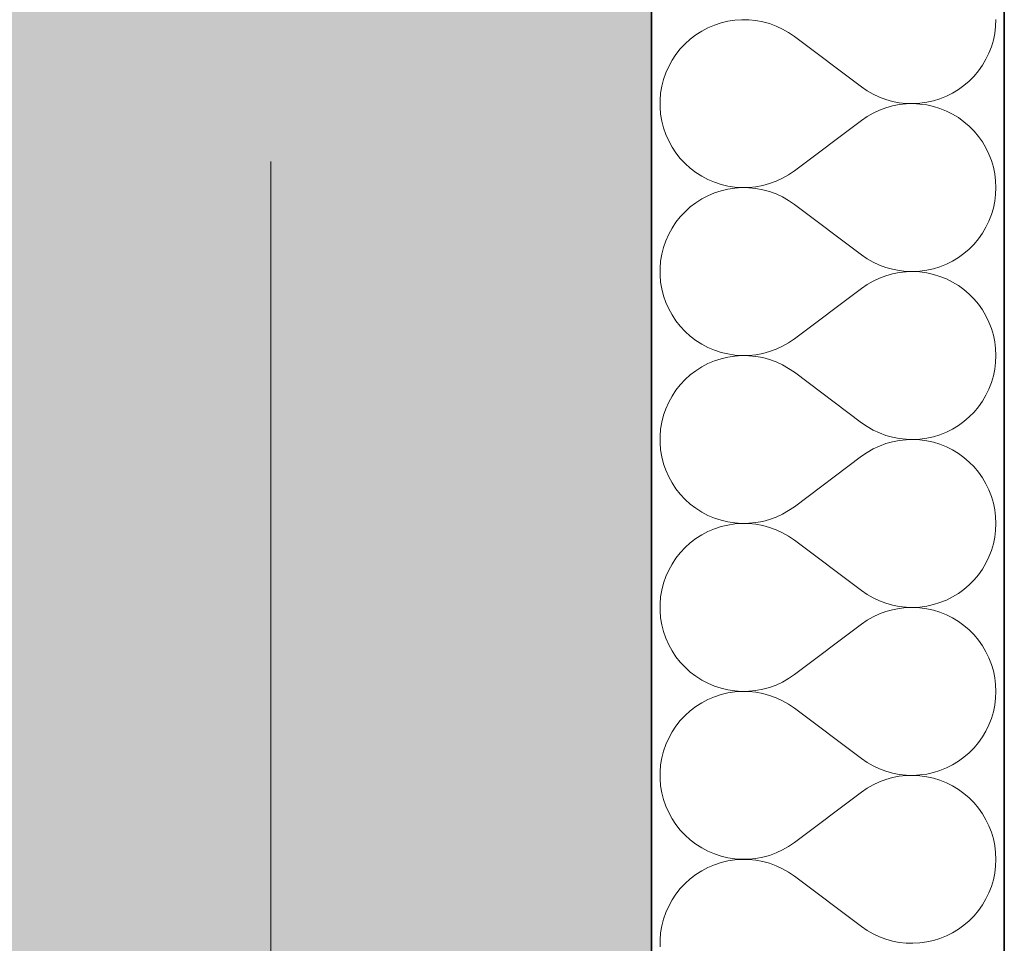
# Model space of a CAD drawing. Header units: millimetres. Extents: x 82175 to 237000, y 24756 to 471700.
# Tile 226 of 256: x 122425 to 122760, y 387730 to 388044. Entities that reach past the tile are written whole.
import ezdxf

# ---------------------------------------------------------------- set-up
doc = ezdxf.new("R2010")
doc.units = ezdxf.units.MM
doc.linetypes.add('Kropki i Kreski', pattern=[6.702778, 3.527778, -1.763889, 0, -1.411111])
for name, color, linetype in [('- A - ocieplenie', 8, 'Continuous'), ('Konstrukcja - Siatka mod', 8, 'Continuous'), ('Konstrukcja - Ściany zewnętrzne', 8, 'Continuous')]:
    doc.layers.add(name, color=color, linetype=linetype)

# ---------------------------------------------------------------- blocks, each defined once
blk = doc.blocks.new('*X32')
at = {"layer": '- A - ocieplenie', "linetype": 'Continuous', "lineweight": 13, "ltscale": 100}
for p, q in [((49820.75, 397575.01), (49818.48, 397574.26)), ((49823.07, 397575.56), (49820.75, 397575.01)), ((49825.43, 397575.92), (49823.07, 397575.56)), ((49827.81, 397576.08), (49825.43, 397575.92)), ((49830.2, 397576.04), (49827.81, 397576.08)), ((49832.57, 397575.8), (49830.2, 397576.04)), ((49834.92, 397575.36), (49832.57, 397575.8)), ((49837.22, 397574.73), (49834.92, 397575.36)), ((49839.46, 397573.91), (49837.22, 397574.73)), ((49914.14, 397573.75), (49914.24, 397576.09)), ((49814.17, 397572.22), (49812.16, 397570.94)), ((49816.28, 397573.33), (49814.17, 397572.22)), ((49818.48, 397574.26), (49816.28, 397573.33)), ((49841.63, 397572.91), (49839.46, 397573.91)), ((49843.7, 397571.72), (49841.63, 397572.91)), ((49845.67, 397570.37), (49843.7, 397571.72)), ((49913.38, 397569.13), (49913.86, 397571.42)), ((49913.86, 397571.42), (49914.14, 397573.75)), ((49810.26, 397569.49), (49808.49, 397567.89)), ((49812.16, 397570.94), (49810.26, 397569.49)), ((49845.67, 397570.37), (49868.52, 397553.23)), ((49912.72, 397566.88), (49913.38, 397569.13)), ((49806.86, 397566.15), (49805.38, 397564.27)), ((49808.49, 397567.89), (49806.86, 397566.15)), ((49910.85, 397562.59), (49911.87, 397564.7)), ((49911.87, 397564.7), (49912.72, 397566.88)), ((49804.06, 397562.28), (49802.92, 397560.19)), ((49805.38, 397564.27), (49804.06, 397562.28)), ((49909.66, 397560.57), (49910.85, 397562.59)), ((49801.95, 397558.01), (49801.17, 397555.75)), ((49802.92, 397560.19), (49801.95, 397558.01)), ((49906.8, 397556.86), (49908.31, 397558.66)), ((49908.31, 397558.66), (49909.66, 397560.57)), ((49801.17, 397555.75), (49800.57, 397553.44)), ((49903.38, 397553.67), (49905.16, 397555.2)), ((49905.16, 397555.2), (49906.8, 397556.86)), ((49800.57, 397553.44), (49800.18, 397551.09)), ((49868.52, 397553.23), (49870.45, 397551.9)), ((49870.45, 397551.9), (49872.49, 397550.74)), ((49899.48, 397551.08), (49901.48, 397552.29)), ((49901.48, 397552.29), (49903.38, 397553.67)), ((49800.18, 397551.09), (49799.98, 397548.71)), ((49799.98, 397548.71), (49799.98, 397546.32)), ((49872.49, 397550.74), (49874.61, 397549.74)), ((49874.61, 397549.74), (49876.8, 397548.93)), ((49876.8, 397548.93), (49879.06, 397548.29)), ((49879.06, 397548.29), (49881.36, 397547.84)), ((49888.37, 397547.64), (49890.69, 397547.96)), ((49890.69, 397547.96), (49892.97, 397548.47)), ((49892.97, 397548.47), (49895.21, 397549.16)), ((49895.21, 397549.16), (49897.39, 397550.03)), ((49897.39, 397550.03), (49899.48, 397551.08)), ((49799.98, 397546.32), (49800.18, 397543.94)), ((49874.61, 397545.29), (49872.49, 397544.29)), ((49876.8, 397546.11), (49874.61, 397545.29)), ((49879.06, 397546.74), (49876.8, 397546.11)), ((49881.36, 397547.19), (49879.06, 397546.74)), ((49881.36, 397547.84), (49883.69, 397547.59)), ((49883.69, 397547.45), (49881.36, 397547.19)), ((49883.69, 397547.59), (49886.03, 397547.52)), ((49886.03, 397547.51), (49883.69, 397547.45)), ((49886.03, 397547.52), (49888.37, 397547.64)), ((49888.37, 397547.39), (49886.03, 397547.51)), ((49890.69, 397547.07), (49888.37, 397547.39)), ((49892.97, 397546.57), (49890.69, 397547.07)), ((49895.21, 397545.87), (49892.97, 397546.57)), ((49897.39, 397545), (49895.21, 397545.87)), ((49899.48, 397543.95), (49897.39, 397545)), ((49800.18, 397543.94), (49800.57, 397541.59)), ((49800.57, 397541.59), (49801.17, 397539.28)), ((49845.67, 397524.66), (49868.52, 397541.8)), ((49870.45, 397543.13), (49868.52, 397541.8)), ((49872.49, 397544.29), (49870.45, 397543.13)), ((49901.48, 397542.74), (49899.48, 397543.95)), ((49903.38, 397541.36), (49901.48, 397542.74)), ((49905.16, 397539.84), (49903.38, 397541.36)), ((49801.17, 397539.28), (49801.95, 397537.02)), ((49906.8, 397538.17), (49905.16, 397539.84)), ((49908.31, 397536.37), (49906.8, 397538.17)), ((49801.95, 397537.02), (49802.92, 397534.84)), ((49802.92, 397534.84), (49804.06, 397532.75)), ((49909.66, 397534.46), (49908.31, 397536.37)), ((49804.06, 397532.75), (49805.38, 397530.76)), ((49910.85, 397532.44), (49909.66, 397534.46)), ((49911.87, 397530.34), (49910.85, 397532.44)), ((49805.38, 397530.76), (49806.86, 397528.89)), ((49806.86, 397528.89), (49808.49, 397527.14)), ((49912.72, 397528.15), (49911.87, 397530.34)), ((49913.38, 397525.9), (49912.72, 397528.15)), ((49808.49, 397527.14), (49810.26, 397525.54)), ((49810.26, 397525.54), (49812.16, 397524.1)), ((49843.7, 397523.31), (49845.67, 397524.66)), ((49913.86, 397523.61), (49913.38, 397525.9)), ((49812.16, 397524.1), (49814.17, 397522.81)), ((49814.17, 397522.81), (49816.28, 397521.7)), ((49816.28, 397521.7), (49818.48, 397520.77)), ((49837.22, 397520.3), (49839.46, 397521.12)), ((49839.46, 397521.12), (49841.63, 397522.13)), ((49841.63, 397522.13), (49843.7, 397523.31)), ((49914.14, 397521.29), (49913.86, 397523.61)), ((49914.24, 397518.94), (49914.14, 397521.29)), ((49818.48, 397520.77), (49820.75, 397520.02)), ((49820.75, 397517.87), (49818.48, 397517.12)), ((49820.75, 397520.02), (49823.07, 397519.47)), ((49823.07, 397518.42), (49820.75, 397517.87)), ((49823.07, 397519.47), (49825.43, 397519.11)), ((49825.43, 397518.78), (49823.07, 397518.42)), ((49825.43, 397519.11), (49827.81, 397518.95)), ((49827.81, 397518.94), (49825.43, 397518.78)), ((49827.81, 397518.95), (49830.2, 397518.99)), ((49830.2, 397518.9), (49827.81, 397518.94)), ((49830.2, 397518.99), (49832.57, 397519.23)), ((49832.57, 397518.66), (49830.2, 397518.9)), ((49832.57, 397519.23), (49834.92, 397519.67)), ((49834.92, 397518.22), (49832.57, 397518.66)), ((49834.92, 397519.67), (49837.22, 397520.3)), ((49837.22, 397517.59), (49834.92, 397518.22)), ((49914.14, 397516.6), (49914.24, 397518.94)), ((49814.17, 397515.08), (49812.16, 397513.79)), ((49816.28, 397516.19), (49814.17, 397515.08)), ((49818.48, 397517.12), (49816.28, 397516.19)), ((49839.46, 397516.77), (49837.22, 397517.59)), ((49841.63, 397515.76), (49839.46, 397516.77)), ((49843.7, 397514.58), (49841.63, 397515.76)), ((49845.67, 397513.23), (49843.7, 397514.58)), ((49913.86, 397514.28), (49914.14, 397516.6)), ((49810.26, 397512.35), (49808.49, 397510.75)), ((49812.16, 397513.79), (49810.26, 397512.35)), ((49845.67, 397513.23), (49868.52, 397496.09)), ((49912.72, 397509.74), (49913.38, 397511.99)), ((49913.38, 397511.99), (49913.86, 397514.28)), ((49806.86, 397509), (49805.38, 397507.13)), ((49808.49, 397510.75), (49806.86, 397509)), ((49911.87, 397507.55), (49912.72, 397509.74)), ((49804.06, 397505.14), (49802.92, 397503.05)), ((49805.38, 397507.13), (49804.06, 397505.14)), ((49909.66, 397503.43), (49910.85, 397505.45)), ((49910.85, 397505.45), (49911.87, 397507.55)), ((49802.92, 397503.05), (49801.95, 397500.87)), ((49906.8, 397499.72), (49908.31, 397501.52)), ((49908.31, 397501.52), (49909.66, 397503.43)), ((49801.17, 397498.61), (49800.57, 397496.3)), ((49801.95, 397500.87), (49801.17, 397498.61)), ((49903.38, 397496.53), (49905.16, 397498.05)), ((49905.16, 397498.05), (49906.8, 397499.72)), ((49800.57, 397496.3), (49800.18, 397493.95)), ((49868.52, 397496.09), (49870.45, 397494.76)), ((49870.45, 397494.76), (49872.49, 397493.6)), ((49899.48, 397493.94), (49901.48, 397495.15)), ((49901.48, 397495.15), (49903.38, 397496.53)), ((49800.18, 397493.95), (49799.98, 397491.57)), ((49799.98, 397491.57), (49799.98, 397489.18)), ((49872.49, 397493.6), (49874.61, 397492.6)), ((49874.61, 397492.6), (49876.8, 397491.78)), ((49876.8, 397491.78), (49879.06, 397491.15)), ((49879.06, 397491.15), (49881.36, 397490.7)), ((49890.69, 397490.82), (49892.97, 397491.32)), ((49892.97, 397491.32), (49895.21, 397492.02)), ((49895.21, 397492.02), (49897.39, 397492.89)), ((49897.39, 397492.89), (49899.48, 397493.94)), ((49799.98, 397489.18), (49800.18, 397486.8)), ((49874.61, 397488.15), (49872.49, 397487.15)), ((49876.8, 397488.96), (49874.61, 397488.15)), ((49879.06, 397489.6), (49876.8, 397488.96)), ((49881.36, 397490.05), (49879.06, 397489.6)), ((49881.36, 397490.7), (49883.69, 397490.44)), ((49883.69, 397490.3), (49881.36, 397490.05)), ((49883.69, 397490.44), (49886.03, 397490.38)), ((49886.03, 397490.37), (49883.69, 397490.3)), ((49886.03, 397490.38), (49888.37, 397490.5)), ((49888.37, 397490.25), (49886.03, 397490.37)), ((49888.37, 397490.5), (49890.69, 397490.82)), ((49890.69, 397489.93), (49888.37, 397490.25)), ((49892.97, 397489.42), (49890.69, 397489.93)), ((49895.21, 397488.73), (49892.97, 397489.42)), ((49897.39, 397487.86), (49895.21, 397488.73)), ((49899.48, 397486.81), (49897.39, 397487.86)), ((49800.18, 397486.8), (49800.57, 397484.45)), ((49800.57, 397484.45), (49801.17, 397482.14)), ((49845.67, 397467.52), (49868.52, 397484.66)), ((49870.45, 397485.99), (49868.52, 397484.66)), ((49872.49, 397487.15), (49870.45, 397485.99)), ((49901.48, 397485.6), (49899.48, 397486.81)), ((49903.38, 397484.22), (49901.48, 397485.6)), ((49905.16, 397482.69), (49903.38, 397484.22)), ((49801.17, 397482.14), (49801.95, 397479.88)), ((49906.8, 397481.03), (49905.16, 397482.69)), ((49908.31, 397479.23), (49906.8, 397481.03)), ((49801.95, 397479.88), (49802.92, 397477.7)), ((49802.92, 397477.7), (49804.06, 397475.61)), ((49909.66, 397477.32), (49908.31, 397479.23)), ((49804.06, 397475.61), (49805.38, 397473.62)), ((49910.85, 397475.3), (49909.66, 397477.32)), ((49911.87, 397473.19), (49910.85, 397475.3)), ((49805.38, 397473.62), (49806.86, 397471.74)), ((49806.86, 397471.74), (49808.49, 397470)), ((49912.72, 397471.01), (49911.87, 397473.19)), ((49913.38, 397468.76), (49912.72, 397471.01)), ((49808.49, 397470), (49810.26, 397468.4)), ((49810.26, 397468.4), (49812.16, 397466.95)), ((49843.7, 397466.17), (49845.67, 397467.52)), ((49913.86, 397466.47), (49913.38, 397468.76)), ((49812.16, 397466.95), (49814.17, 397465.67)), ((49814.17, 397465.67), (49816.28, 397464.56)), ((49816.28, 397464.56), (49818.48, 397463.63)), ((49839.46, 397463.98), (49841.63, 397464.98)), ((49841.63, 397464.98), (49843.7, 397466.17)), ((49914.14, 397464.14), (49913.86, 397466.47)), ((49914.24, 397461.8), (49914.14, 397464.14)), ((49818.48, 397463.63), (49820.75, 397462.88)), ((49820.75, 397462.88), (49823.07, 397462.33)), ((49823.07, 397461.28), (49820.75, 397460.72)), ((49823.07, 397462.33), (49825.43, 397461.97)), ((49825.43, 397461.63), (49823.07, 397461.28)), ((49825.43, 397461.97), (49827.81, 397461.81)), ((49827.81, 397461.79), (49825.43, 397461.63)), ((49827.81, 397461.81), (49830.2, 397461.85)), ((49830.2, 397461.75), (49827.81, 397461.79)), ((49830.2, 397461.85), (49832.57, 397462.09)), ((49832.57, 397461.51), (49830.2, 397461.75)), ((49832.57, 397462.09), (49834.92, 397462.53)), ((49834.92, 397461.08), (49832.57, 397461.51)), ((49834.92, 397462.53), (49837.22, 397463.16)), ((49837.22, 397460.45), (49834.92, 397461.08)), ((49837.22, 397463.16), (49839.46, 397463.98)), ((49914.14, 397459.46), (49914.24, 397461.8)), ((49814.17, 397457.94), (49812.16, 397456.65)), ((49816.28, 397459.05), (49814.17, 397457.94)), ((49818.48, 397459.98), (49816.28, 397459.05)), ((49820.75, 397460.72), (49818.48, 397459.98)), ((49839.46, 397459.63), (49837.22, 397460.45)), ((49841.63, 397458.62), (49839.46, 397459.63)), ((49843.7, 397457.44), (49841.63, 397458.62)), ((49845.67, 397456.09), (49843.7, 397457.44)), ((49913.86, 397457.14), (49914.14, 397459.46)), ((49810.26, 397455.2), (49808.49, 397453.6)), ((49812.16, 397456.65), (49810.26, 397455.2)), ((49845.67, 397456.09), (49868.52, 397438.94)), ((49912.72, 397452.6), (49913.38, 397454.84)), ((49913.38, 397454.84), (49913.86, 397457.14)), ((49806.86, 397451.86), (49805.38, 397449.99)), ((49808.49, 397453.6), (49806.86, 397451.86)), ((49911.87, 397450.41), (49912.72, 397452.6)), ((49804.06, 397448), (49802.92, 397445.9)), ((49805.38, 397449.99), (49804.06, 397448)), ((49909.66, 397446.29), (49910.85, 397448.3)), ((49910.85, 397448.3), (49911.87, 397450.41)), ((49802.92, 397445.9), (49801.95, 397443.72)), ((49906.8, 397442.58), (49908.31, 397444.37)), ((49908.31, 397444.37), (49909.66, 397446.29)), ((49801.17, 397441.47), (49800.57, 397439.16)), ((49801.95, 397443.72), (49801.17, 397441.47)), ((49903.38, 397439.38), (49905.16, 397440.91)), ((49905.16, 397440.91), (49906.8, 397442.58)), ((49800.57, 397439.16), (49800.18, 397436.8)), ((49868.52, 397438.94), (49870.45, 397437.62)), ((49870.45, 397437.62), (49872.49, 397436.45)), ((49899.48, 397436.79), (49901.48, 397438.01)), ((49901.48, 397438.01), (49903.38, 397439.38)), ((49800.18, 397436.8), (49799.98, 397434.42)), ((49799.98, 397434.42), (49799.98, 397432.04)), ((49872.49, 397436.45), (49874.61, 397435.46)), ((49874.61, 397435.46), (49876.8, 397434.64)), ((49876.8, 397434.64), (49879.06, 397434.01)), ((49879.06, 397434.01), (49881.36, 397433.56)), ((49890.69, 397433.68), (49892.97, 397434.18)), ((49892.97, 397434.18), (49895.21, 397434.87)), ((49895.21, 397434.87), (49897.39, 397435.74)), ((49897.39, 397435.74), (49899.48, 397436.79)), ((49799.98, 397432.04), (49800.18, 397429.66)), ((49874.61, 397431), (49872.49, 397430.01)), ((49876.8, 397431.82), (49874.61, 397431)), ((49879.06, 397432.46), (49876.8, 397431.82)), ((49881.36, 397432.9), (49879.06, 397432.46)), ((49881.36, 397433.56), (49883.69, 397433.3)), ((49883.69, 397433.16), (49881.36, 397432.9)), ((49883.69, 397433.3), (49886.03, 397433.23)), ((49886.03, 397433.23), (49883.69, 397433.16)), ((49886.03, 397433.23), (49888.37, 397433.36)), ((49888.37, 397433.1), (49886.03, 397433.23)), ((49888.37, 397433.36), (49890.69, 397433.68)), ((49890.69, 397432.79), (49888.37, 397433.1)), ((49892.97, 397432.28), (49890.69, 397432.79)), ((49895.21, 397431.59), (49892.97, 397432.28)), ((49897.39, 397430.72), (49895.21, 397431.59)), ((49899.48, 397429.67), (49897.39, 397430.72)), ((49800.18, 397429.66), (49800.57, 397427.31)), ((49800.57, 397427.31), (49801.17, 397424.99)), ((49845.67, 397410.37), (49868.52, 397427.52)), ((49870.45, 397428.84), (49868.52, 397427.52)), ((49872.49, 397430.01), (49870.45, 397428.84)), ((49901.48, 397428.45), (49899.48, 397429.67)), ((49903.38, 397427.08), (49901.48, 397428.45)), ((49801.17, 397424.99), (49801.95, 397422.74)), ((49905.16, 397425.55), (49903.38, 397427.08)), ((49906.8, 397423.88), (49905.16, 397425.55)), ((49801.95, 397422.74), (49802.92, 397420.56)), ((49908.31, 397422.09), (49906.8, 397423.88)), ((49909.66, 397420.18), (49908.31, 397422.09)), ((49802.92, 397420.56), (49804.06, 397418.46)), ((49804.06, 397418.46), (49805.38, 397416.47)), ((49910.85, 397418.16), (49909.66, 397420.18)), ((49911.87, 397416.05), (49910.85, 397418.16)), ((49805.38, 397416.47), (49806.86, 397414.6)), ((49806.86, 397414.6), (49808.49, 397412.86)), ((49912.72, 397413.86), (49911.87, 397416.05)), ((49808.49, 397412.86), (49810.26, 397411.26)), ((49810.26, 397411.26), (49812.16, 397409.81)), ((49913.38, 397411.62), (49912.72, 397413.86)), ((49913.86, 397409.32), (49913.38, 397411.62)), ((49812.16, 397409.81), (49814.17, 397408.53)), ((49814.17, 397408.53), (49816.28, 397407.41)), ((49816.28, 397407.41), (49818.48, 397406.48)), ((49839.46, 397406.84), (49841.63, 397407.84)), ((49841.63, 397407.84), (49843.7, 397409.02)), ((49843.7, 397409.02), (49845.67, 397410.37)), ((49914.14, 397407), (49913.86, 397409.32)), ((49818.48, 397406.48), (49820.75, 397405.74)), ((49820.75, 397405.74), (49823.07, 397405.18)), ((49823.07, 397404.13), (49820.75, 397403.58)), ((49823.07, 397405.18), (49825.43, 397404.83)), ((49825.43, 397404.49), (49823.07, 397404.13)), ((49825.43, 397404.83), (49827.81, 397404.67)), ((49827.81, 397404.65), (49825.43, 397404.49)), ((49827.81, 397404.67), (49830.2, 397404.71)), ((49830.2, 397404.61), (49827.81, 397404.65)), ((49830.2, 397404.71), (49832.57, 397404.95)), ((49832.57, 397404.37), (49830.2, 397404.61)), ((49832.57, 397404.95), (49834.92, 397405.38)), ((49834.92, 397403.93), (49832.57, 397404.37)), ((49834.92, 397405.38), (49837.22, 397406.01)), ((49837.22, 397403.3), (49834.92, 397403.93)), ((49837.22, 397406.01), (49839.46, 397406.84)), ((49914.24, 397404.66), (49914.14, 397407)), ((49914.14, 397402.32), (49914.24, 397404.66)), ((49814.17, 397400.79), (49812.16, 397399.51)), ((49816.28, 397401.9), (49814.17, 397400.79)), ((49818.48, 397402.84), (49816.28, 397401.9)), ((49820.75, 397403.58), (49818.48, 397402.84)), ((49839.46, 397402.48), (49837.22, 397403.3)), ((49841.63, 397401.48), (49839.46, 397402.48)), ((49843.7, 397400.3), (49841.63, 397401.48)), ((49913.86, 397399.99), (49914.14, 397402.32)), ((49810.26, 397398.06), (49808.49, 397396.46)), ((49812.16, 397399.51), (49810.26, 397398.06)), ((49845.67, 397398.94), (49843.7, 397400.3)), ((49845.67, 397398.94), (49868.52, 397381.8)), ((49912.72, 397395.45), (49913.38, 397397.7)), ((49913.38, 397397.7), (49913.86, 397399.99)), ((49806.86, 397394.72), (49805.38, 397392.84)), ((49808.49, 397396.46), (49806.86, 397394.72)), ((49911.87, 397393.27), (49912.72, 397395.45)), ((49804.06, 397390.85), (49802.92, 397388.76)), ((49805.38, 397392.84), (49804.06, 397390.85)), ((49909.66, 397389.14), (49910.85, 397391.16)), ((49910.85, 397391.16), (49911.87, 397393.27)), ((49802.92, 397388.76), (49801.95, 397386.58)), ((49906.8, 397385.43), (49908.31, 397387.23)), ((49908.31, 397387.23), (49909.66, 397389.14)), ((49801.17, 397384.33), (49800.57, 397382.01)), ((49801.95, 397386.58), (49801.17, 397384.33)), ((49903.38, 397382.24), (49905.16, 397383.77)), ((49905.16, 397383.77), (49906.8, 397385.43)), ((49800.57, 397382.01), (49800.18, 397379.66)), ((49868.52, 397381.8), (49870.45, 397380.47)), ((49870.45, 397380.47), (49872.49, 397379.31)), ((49899.48, 397379.65), (49901.48, 397380.87)), ((49901.48, 397380.87), (49903.38, 397382.24)), ((49800.18, 397379.66), (49799.98, 397377.28)), ((49799.98, 397377.28), (49799.98, 397374.89)), ((49872.49, 397379.31), (49874.61, 397378.32)), ((49874.61, 397378.32), (49876.8, 397377.5)), ((49876.8, 397377.5), (49879.06, 397376.86)), ((49890.69, 397376.53), (49892.97, 397377.04)), ((49892.97, 397377.04), (49895.21, 397377.73)), ((49895.21, 397377.73), (49897.39, 397378.6)), ((49897.39, 397378.6), (49899.48, 397379.65)), ((49799.98, 397374.89), (49800.18, 397372.52)), ((49874.61, 397373.86), (49872.49, 397372.87)), ((49876.8, 397374.68), (49874.61, 397373.86)), ((49879.06, 397375.31), (49876.8, 397374.68)), ((49879.06, 397376.86), (49881.36, 397376.41)), ((49881.36, 397375.76), (49879.06, 397375.31)), ((49881.36, 397376.41), (49883.69, 397376.16)), ((49883.69, 397376.02), (49881.36, 397375.76)), ((49883.69, 397376.16), (49886.03, 397376.09)), ((49886.03, 397376.09), (49883.69, 397376.02)), ((49886.03, 397376.09), (49888.37, 397376.22)), ((49888.37, 397375.96), (49886.03, 397376.09)), ((49888.37, 397376.22), (49890.69, 397376.53)), ((49890.69, 397375.64), (49888.37, 397375.96)), ((49892.97, 397375.14), (49890.69, 397375.64)), ((49895.21, 397374.45), (49892.97, 397375.14)), ((49897.39, 397373.57), (49895.21, 397374.45)), ((49800.18, 397372.52), (49800.57, 397370.16)), ((49845.67, 397353.23), (49868.52, 397370.37)), ((49870.45, 397371.7), (49868.52, 397370.37)), ((49872.49, 397372.87), (49870.45, 397371.7)), ((49899.48, 397372.53), (49897.39, 397373.57)), ((49901.48, 397371.31), (49899.48, 397372.53)), ((49903.38, 397369.93), (49901.48, 397371.31)), ((49800.57, 397370.16), (49801.17, 397367.85)), ((49801.17, 397367.85), (49801.95, 397365.6)), ((49905.16, 397368.41), (49903.38, 397369.93)), ((49906.8, 397366.74), (49905.16, 397368.41)), ((49801.95, 397365.6), (49802.92, 397363.41)), ((49908.31, 397364.95), (49906.8, 397366.74)), ((49909.66, 397363.03), (49908.31, 397364.95)), ((49802.92, 397363.41), (49804.06, 397361.32)), ((49804.06, 397361.32), (49805.38, 397359.33)), ((49910.85, 397361.01), (49909.66, 397363.03)), ((49911.87, 397358.91), (49910.85, 397361.01)), ((49805.38, 397359.33), (49806.86, 397357.46)), ((49806.86, 397357.46), (49808.49, 397355.72)), ((49912.72, 397356.72), (49911.87, 397358.91)), ((49808.49, 397355.72), (49810.26, 397354.11)), ((49810.26, 397354.11), (49812.16, 397352.67)), ((49913.38, 397354.48), (49912.72, 397356.72)), ((49913.86, 397352.18), (49913.38, 397354.48)), ((49812.16, 397352.67), (49814.17, 397351.38)), ((49814.17, 397351.38), (49816.28, 397350.27)), ((49816.28, 397350.27), (49818.48, 397349.34)), ((49839.46, 397349.69), (49841.63, 397350.7)), ((49841.63, 397350.7), (49843.7, 397351.88)), ((49843.7, 397351.88), (49845.67, 397353.23)), ((49914.14, 397349.86), (49913.86, 397352.18)), ((49818.48, 397349.34), (49820.75, 397348.59)), ((49820.75, 397348.59), (49823.07, 397348.04)), ((49823.07, 397346.99), (49820.75, 397346.44)), ((49823.07, 397348.04), (49825.43, 397347.68)), ((49825.43, 397347.35), (49823.07, 397346.99)), ((49825.43, 397347.68), (49827.81, 397347.53)), ((49827.81, 397347.51), (49825.43, 397347.35)), ((49827.81, 397347.53), (49830.2, 397347.57)), ((49830.2, 397347.47), (49827.81, 397347.51)), ((49830.2, 397347.57), (49832.57, 397347.8)), ((49832.57, 397347.23), (49830.2, 397347.47)), ((49832.57, 397347.8), (49834.92, 397348.24)), ((49834.92, 397346.79), (49832.57, 397347.23)), ((49834.92, 397348.24), (49837.22, 397348.87)), ((49837.22, 397348.87), (49839.46, 397349.69)), ((49914.24, 397347.52), (49914.14, 397349.86)), ((49914.14, 397345.18), (49914.24, 397347.52)), ((49814.17, 397343.65), (49812.16, 397342.37)), ((49816.28, 397344.76), (49814.17, 397343.65)), ((49818.48, 397345.69), (49816.28, 397344.76)), ((49820.75, 397346.44), (49818.48, 397345.69)), ((49837.22, 397346.16), (49834.92, 397346.79)), ((49839.46, 397345.34), (49837.22, 397346.16)), ((49841.63, 397344.34), (49839.46, 397345.34)), ((49843.7, 397343.15), (49841.63, 397344.34)), ((49913.86, 397342.85), (49914.14, 397345.18)), ((49810.26, 397340.92), (49808.49, 397339.32)), ((49812.16, 397342.37), (49810.26, 397340.92)), ((49845.67, 397341.8), (49843.7, 397343.15)), ((49845.67, 397341.8), (49868.52, 397324.66)), ((49912.72, 397338.31), (49913.38, 397340.56)), ((49913.38, 397340.56), (49913.86, 397342.85)), ((49806.86, 397337.57), (49805.38, 397335.7)), ((49808.49, 397339.32), (49806.86, 397337.57)), ((49911.87, 397336.13), (49912.72, 397338.31)), ((49804.06, 397333.71), (49802.92, 397331.62)), ((49805.38, 397335.7), (49804.06, 397333.71)), ((49909.66, 397332), (49910.85, 397334.02)), ((49910.85, 397334.02), (49911.87, 397336.13)), ((49802.92, 397331.62), (49801.95, 397329.44)), ((49908.31, 397330.09), (49909.66, 397332)), ((49801.17, 397327.18), (49800.57, 397324.87)), ((49801.95, 397329.44), (49801.17, 397327.18)), ((49905.16, 397326.62), (49906.8, 397328.29)), ((49906.8, 397328.29), (49908.31, 397330.09)), ((49800.57, 397324.87), (49800.18, 397322.52)), ((49868.52, 397324.66), (49870.45, 397323.33)), ((49899.48, 397322.51), (49901.48, 397323.72)), ((49901.48, 397323.72), (49903.38, 397325.1)), ((49903.38, 397325.1), (49905.16, 397326.62)), ((49800.18, 397322.52), (49799.98, 397320.14)), ((49799.98, 397320.14), (49799.98, 397317.75)), ((49870.45, 397323.33), (49872.49, 397322.17)), ((49872.49, 397322.17), (49874.61, 397321.17)), ((49874.61, 397321.17), (49876.8, 397320.35)), ((49876.8, 397320.35), (49879.06, 397319.72)), ((49892.97, 397319.9), (49895.21, 397320.59)), ((49895.21, 397320.59), (49897.39, 397321.46)), ((49897.39, 397321.46), (49899.48, 397322.51)), ((49799.98, 397317.75), (49800.18, 397315.37)), ((49876.8, 397317.54), (49874.61, 397316.72)), ((49879.06, 397318.17), (49876.8, 397317.54)), ((49879.06, 397319.72), (49881.36, 397319.27)), ((49881.36, 397318.62), (49879.06, 397318.17)), ((49881.36, 397319.27), (49883.69, 397319.01)), ((49883.69, 397318.88), (49881.36, 397318.62)), ((49883.69, 397319.01), (49886.03, 397318.95)), ((49886.03, 397318.94), (49883.69, 397318.88)), ((49886.03, 397318.95), (49888.37, 397319.07)), ((49888.37, 397318.82), (49886.03, 397318.94)), ((49888.37, 397319.07), (49890.69, 397319.39)), ((49890.69, 397318.5), (49888.37, 397318.82)), ((49890.69, 397319.39), (49892.97, 397319.9)), ((49892.97, 397317.99), (49890.69, 397318.5)), ((49895.21, 397317.3), (49892.97, 397317.99)), ((49897.39, 397316.43), (49895.21, 397317.3)), ((49800.18, 397315.37), (49800.57, 397313.02)), ((49870.45, 397314.56), (49868.52, 397313.23)), ((49872.49, 397315.72), (49870.45, 397314.56)), ((49874.61, 397316.72), (49872.49, 397315.72)), ((49899.48, 397315.38), (49897.39, 397316.43)), ((49901.48, 397314.17), (49899.48, 397315.38)), ((49903.38, 397312.79), (49901.48, 397314.17)), ((49800.57, 397313.02), (49801.17, 397310.71)), ((49801.17, 397310.71), (49801.95, 397308.45)), ((49845.67, 397296.09), (49868.52, 397313.23)), ((49905.16, 397311.27), (49903.38, 397312.79)), ((49906.8, 397309.6), (49905.16, 397311.27)), ((49801.95, 397308.45), (49802.92, 397306.27)), ((49908.31, 397307.8), (49906.8, 397309.6)), ((49909.66, 397305.89), (49908.31, 397307.8)), ((49802.92, 397306.27), (49804.06, 397304.18)), ((49804.06, 397304.18), (49805.38, 397302.19)), ((49910.85, 397303.87), (49909.66, 397305.89)), ((49911.87, 397301.76), (49910.85, 397303.87)), ((49805.38, 397302.19), (49806.86, 397300.32)), ((49806.86, 397300.32), (49808.49, 397298.57)), ((49912.72, 397299.58), (49911.87, 397301.76)), ((49808.49, 397298.57), (49810.26, 397296.97)), ((49810.26, 397296.97), (49812.16, 397295.52)), ((49913.38, 397297.33), (49912.72, 397299.58)), ((49913.86, 397295.04), (49913.38, 397297.33)), ((49812.16, 397295.52), (49814.17, 397294.24)), ((49814.17, 397294.24), (49816.28, 397293.13)), ((49839.46, 397292.55), (49841.63, 397293.55)), ((49841.63, 397293.55), (49843.7, 397294.74)), ((49843.7, 397294.74), (49845.67, 397296.09)), ((49914.14, 397292.71), (49913.86, 397295.04)), ((49816.28, 397293.13), (49818.48, 397292.2)), ((49818.48, 397292.2), (49820.75, 397291.45)), ((49820.75, 397291.45), (49823.07, 397290.9)), ((49823.07, 397290.9), (49825.43, 397290.54)), ((49825.43, 397290.21), (49823.07, 397289.85)), ((49825.43, 397290.54), (49827.81, 397290.38)), ((49827.81, 397290.36), (49825.43, 397290.21)), ((49827.81, 397290.38), (49830.2, 397290.42)), ((49830.2, 397290.32), (49827.81, 397290.36)), ((49830.2, 397290.42), (49832.57, 397290.66)), ((49832.57, 397290.09), (49830.2, 397290.32)), ((49832.57, 397290.66), (49834.92, 397291.1)), ((49834.92, 397289.65), (49832.57, 397290.09)), ((49834.92, 397291.1), (49837.22, 397291.73)), ((49837.22, 397291.73), (49839.46, 397292.55)), ((49914.24, 397290.37), (49914.14, 397292.71)), ((49914.14, 397288.03), (49914.24, 397290.37)), ((49816.28, 397287.62), (49814.17, 397286.51)), ((49818.48, 397288.55), (49816.28, 397287.62)), ((49820.75, 397289.29), (49818.48, 397288.55)), ((49823.07, 397289.85), (49820.75, 397289.29)), ((49837.22, 397289.02), (49834.92, 397289.65)), ((49839.46, 397288.2), (49837.22, 397289.02)), ((49841.63, 397287.19), (49839.46, 397288.2)), ((49843.7, 397286.01), (49841.63, 397287.19)), ((49913.86, 397285.71), (49914.14, 397288.03)), ((49810.26, 397283.78), (49808.49, 397282.17)), ((49812.16, 397285.22), (49810.26, 397283.78)), ((49814.17, 397286.51), (49812.16, 397285.22)), ((49845.67, 397284.66), (49843.7, 397286.01)), ((49845.67, 397284.66), (49868.52, 397267.52)), ((49912.72, 397281.17), (49913.38, 397283.41)), ((49913.38, 397283.41), (49913.86, 397285.71)), ((49806.86, 397280.43), (49805.38, 397278.56)), ((49808.49, 397282.17), (49806.86, 397280.43)), ((49911.87, 397278.98), (49912.72, 397281.17)), ((49804.06, 397276.57), (49802.92, 397274.48)), ((49805.38, 397278.56), (49804.06, 397276.57)), ((49909.66, 397274.86), (49910.85, 397276.88)), ((49910.85, 397276.88), (49911.87, 397278.98)), ((49802.92, 397274.48), (49801.95, 397272.29)), ((49908.31, 397272.94), (49909.66, 397274.86)), ((49801.17, 397270.04), (49800.57, 397267.73)), ((49801.95, 397272.29), (49801.17, 397270.04)), ((49905.16, 397269.48), (49906.8, 397271.15)), ((49906.8, 397271.15), (49908.31, 397272.94)), ((49800.57, 397267.73), (49800.18, 397265.37)), ((49868.52, 397267.52), (49870.45, 397266.19)), ((49899.48, 397265.36), (49901.48, 397266.58)), ((49901.48, 397266.58), (49903.38, 397267.96)), ((49903.38, 397267.96), (49905.16, 397269.48)), ((49800.18, 397265.37), (49799.98, 397263)), ((49870.45, 397266.19), (49872.49, 397265.02)), ((49872.49, 397265.02), (49874.61, 397264.03)), ((49874.61, 397264.03), (49876.8, 397263.21)), ((49876.8, 397263.21), (49879.06, 397262.58)), ((49892.97, 397262.75), (49895.21, 397263.44)), ((49895.21, 397263.44), (49897.39, 397264.32)), ((49897.39, 397264.32), (49899.48, 397265.36)), ((49799.98, 397263), (49799.98, 397260.61)), ((49879.06, 397262.58), (49881.36, 397262.13)), ((49881.36, 397262.13), (49883.69, 397261.87)), ((49883.69, 397261.87), (49886.03, 397261.8)), ((49886.03, 397261.8), (49888.37, 397261.93)), ((49888.37, 397261.93), (49890.69, 397262.25)), ((49890.69, 397262.25), (49892.97, 397262.75))]:
    blk.add_line(p, q, dxfattribs=at)

msp = doc.modelspace()

# ---------------------------------------------------------------- hatches: boundary and pattern name
at = {"layer": 'Konstrukcja - Ściany zewnętrzne', "linetype": 'Continuous', "lineweight": 13}
msp.add_hatch(color=8, dxfattribs=at).paths.add_polyline_path([(122639.54, 386531.04), (122639.54, 389833.6), (122399.54, 389833.6), (122399.54, 386531.04)])

# ---------------------------------------------------------------- linework, layer by layer
at = {"layer": '- A - ocieplenie', "color": 8, "linetype": 'Continuous', "lineweight": 35, "ltscale": 100, "flags": 128}
for points in [[(122759.54, 386531.04), (122759.54, 389913.6)], [(122639.54, 389793.6), (122639.54, 386531.04)]]:
    msp.add_lwpolyline(points, dxfattribs=at)
at = {"layer": 'Konstrukcja - Siatka mod', "color": 8, "linetype": 'Kropki i Kreski', "lineweight": 13, "ltscale": 100}
msp.add_line((122510, 389337.01), (122510, 372372.16), dxfattribs=at)
at = {"layer": 'Konstrukcja - Ściany zewnętrzne', "color": 8, "linetype": 'Continuous', "lineweight": 35, "ltscale": 100, "flags": 128}
msp.add_lwpolyline([(122639.54, 386531.04), (122639.54, 389833.6)], dxfattribs=at)

# ---------------------------------------------------------------- block references
at = {"color": 8, "linetype": 'Continuous', "lineweight": 20, "ltscale": 100}
msp.add_blockref('*X32', (72842.44, -9531.59), dxfattribs=at)

doc.saveas('drawing.dxf')
